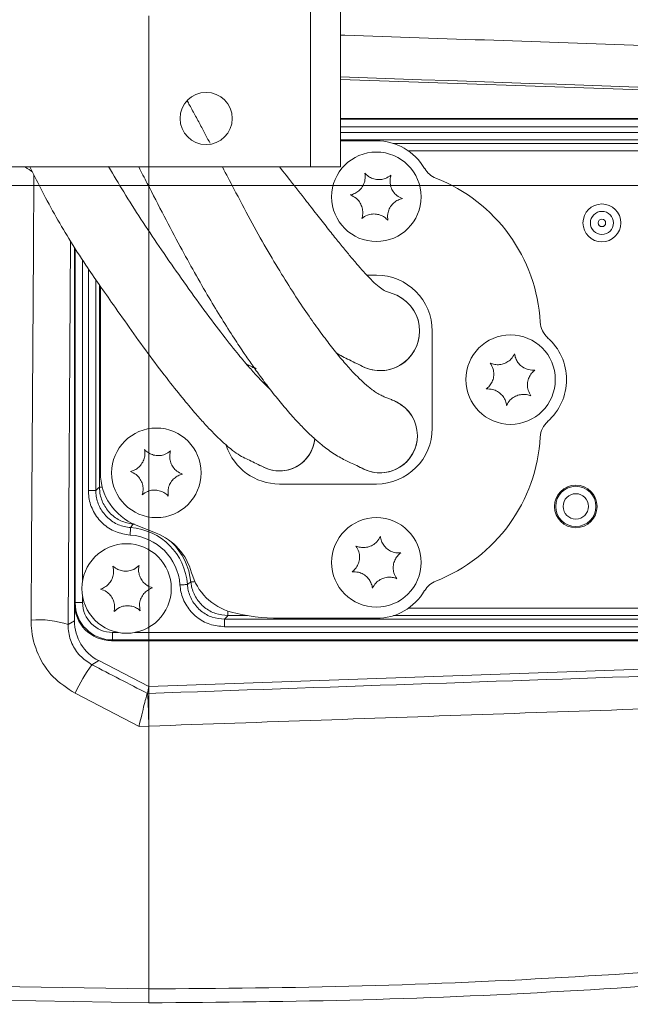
# Model space of a CAD drawing. Header units: millimetres. Extents: x 0 to 8410, y 0 to 5940.
# Tile 134 of 180: x 5420 to 5502, y 3968 to 4100. Entities that reach past the tile are written whole.
import ezdxf

# ---------------------------------------------------------------- set-up
doc = ezdxf.new("R2010")
doc.units = ezdxf.units.MM
doc.header["$LTSCALE"] = 10
doc.linetypes.add('CENTERX2', pattern=[20.32, 12.7, -2.54, 2.54, -2.54])

msp = doc.modelspace()

# ---------------------------------------------------------------- linework, layer by layer
at = {"color": 7, "linetype": 'CENTERX2', "lineweight": 0}
for p, q in [((5437.2, 2551.21), (5437.2, 4467.87)), ((4998.55, 4077.87), (5743.75, 4077.87))]:
    msp.add_line(p, q, dxfattribs=at)
at = {"color": 8, "linetype": 'Continuous', "lineweight": 0}
for p, q in [((5458.87, 4126.87), (5458.87, 4080.37)), ((5462.87, 4086.77), (5578.6, 4086.77)), ((5575.58, 4085.77), (5462.87, 4085.77)), ((5462.87, 4085), (5563.56, 4085)), ((5563.56, 4084), (5462.87, 4084)), ((5470.02, 4083.51), (5563.11, 4083.51)), ((5563.11, 4082.51), (5472.02, 4082.51)), ((5426.7, 4070.41), (5426.37, 4019.02)), ((5427.31, 4021.97), (5427.31, 4069.46)), ((5428.31, 4067.9), (5428.31, 4024.99)), ((5429.08, 4037.01), (5429.08, 4066.73)), ((5430.08, 4065.27), (5430.08, 4037.01)), ((5430.57, 4037.46), (5430.57, 4064.55)), ((5430.95, 4037.46), (5430.57, 4037.46)), ((5430.08, 4037.01), (5429.08, 4037.01)), ((5435.27, 4032.47), (5435.07, 4032.49)), ((5428.31, 4022.75), (5428.31, 4021.97)), ((5427.2, 4021.87), (5427.31, 4021.97)), ((5428.31, 4021.97), (5427.31, 4021.97)), ((5447.8, 4020.84), (5447.8, 4020.24)), ((5450.4, 4020.24), (5447.8, 4020.24)), ((5563.11, 4020.24), (5470.02, 4020.24)), ((5472.02, 4021.24), (5563.11, 4021.24)), ((5426.37, 4019.02), (5427.2, 4019.53)), ((5447.35, 4019.75), (5563.56, 4019.75)), ((5447.35, 4018.75), (5447.35, 4019.75)), ((5563.56, 4018.75), (5447.35, 4018.75)), ((5432.31, 4017.98), (5433.08, 4017.98)), ((5432.31, 4016.98), (5432.31, 4017.98)), ((5435.32, 4017.98), (5575.58, 4017.98)), ((5432.31, 4016.98), (5432.2, 4016.87)), ((5578.6, 4016.98), (5432.31, 4016.98)), ((5430.46, 4014.2), (5429.56, 4013.65)), ((5435.87, 4005.38), (5427.29, 4009.82)), ((5437.03, 4009.8), (5436.99, 4009.8)), ((5437.2, 4005.42), (5435.87, 4005.38)), ((5437.2, 4005.42), (5437.2, 3970.19)), ((5402.55, 3970.79), (5437.2, 3970.19)), ((5437.2, 3968.33), (5402.49, 3968.93))]:
    msp.add_line(p, q, dxfattribs=at)
at = {"color": 7, "linetype": 'Continuous', "lineweight": 0}
for p, q in [((5462.87, 4126.87), (5462.87, 4080.37)), ((5578.42, 4088.07), (5462.87, 4092.11)), ((5578.71, 4086.87), (5462.87, 4086.87)), ((5467.7, 4083.87), (5462.87, 4083.87)), ((5362.87, 4080.37), (5458.87, 4080.37)), ((5458.87, 4080.37), (5462.87, 4080.37)), ((5427.2, 4069.62), (5427.2, 4021.87)), ((5467.7, 4065.87), (5466.42, 4065.87)), ((5430.7, 4039.37), (5430.7, 4064.37)), ((5475.2, 4045.37), (5475.2, 4058.37)), ((5451.13, 4053.61), (5451.6, 4053.29)), ((5454.7, 4037.87), (5467.7, 4037.87)), ((5438.19, 4031.29), (5435.41, 4032.41)), ((5427.2, 4021.87), (5427.2, 4019.53)), ((5454.7, 4019.87), (5467.7, 4019.87)), ((5432.2, 4016.87), (5578.71, 4016.87)), ((5437.2, 4010.74), (5578.42, 4015.67)), ((5430.46, 4014.2), (5437.2, 4010.74)), ((5437, 4009.81), (5436.99, 4009.8)), ((5437.2, 4010.74), (5437, 4009.81))]:
    msp.add_line(p, q, dxfattribs=at)
at = {"color": 8, "linetype": 'Continuous', "lineweight": 0, "flags": 128}
for points in [[(5421.4, 4019.63), (5421.46, 4029.55), (5421.72, 4069.25), (5421.78, 4079.29)], [(5434.74, 4032.03), (5434.74, 4032), (5434.74, 4031.94), (5434.73, 4031.85), (5434.72, 4031.72), (5434.71, 4031.57), (5434.7, 4031.4), (5434.69, 4031.22), (5434.68, 4031.03)], [(5435.07, 4032.56), (5435.07, 4032.52), (5435.07, 4032.49)], [(5442.36, 4024.41), (5442.33, 4024.41), (5442.27, 4024.41), (5442.18, 4024.4), (5442.06, 4024.39), (5441.91, 4024.38), (5441.74, 4024.37), (5441.55, 4024.36), (5441.36, 4024.35)], [(5443.36, 4024.79), (5443.28, 4024.78), (5443.13, 4024.77), (5443, 4024.75), (5442.91, 4024.74), (5442.85, 4024.74), (5442.83, 4024.74)], [(5437.2, 3968.33), (5437.2, 3968.52), (5437.2, 3968.72), (5437.2, 3968.94), (5437.2, 3969.17), (5437.2, 3969.41), (5437.2, 3969.66), (5437.2, 3969.92), (5437.2, 3970.19)]]:
    msp.add_lwpolyline(points, dxfattribs=at)
at = {"color": 7, "linetype": 'Continuous', "lineweight": 0}
for centre, radius in [((5444.87, 4086.87), 3.5), ((5467.7, 4076.37), 6), ((5485.7, 4051.87), 6), ((5438.2, 4039.37), 6), ((5494.45, 4034.87), 2.85), ((5467.7, 4027.37), 6), ((5434.2, 4023.87), 6)]:
    msp.add_circle(centre, radius, dxfattribs=at)
at = {"color": 8, "linetype": 'Continuous', "lineweight": 0}
for centre, radius in [((5497.95, 4072.87), 2.54), ((5497.95, 4072.87), 1.54), ((5497.95, 4072.87), 0.5), ((5494.45, 4034.87), 2.7), ((5494.45, 4034.87), 1.7)]:
    msp.add_circle(centre, radius, dxfattribs=at)
at = {"color": 7, "linetype": 'Continuous', "lineweight": 0}
for centre, radius, start, end in [((5467.7, 4076.37), 7.5, 30.3068, 90), ((5476.77, 4081.67), 3, 210.3068, 248.74), ((5467.7, 4058.37), 22, 3.1165, 68.74), ((5467.7, 4058.37), 7.5, 360, 90), ((5468.2, 4058.37), 5.3, 0, 64.8094), ((5468.2, 4058.37), 5.3, 0, 63.8675), ((5468.2, 4058.37), 5.3, 238.9749, 0), ((5468.2, 4058.37), 5.3, 243.6553, 0), ((5492.67, 4059.73), 3, 183.1165, 228.4598), ((5485.7, 4051.87), 7.5, 311.5402, 48.4598), ((5468.2, 4044.37), 5, 0, 64.8501), ((5468.2, 4044.37), 5, 0, 64.0529), ((5467.7, 4045.37), 7.5, 270, 360), ((5492.67, 4044.01), 3, 131.5402, 176.8835), ((5454.7, 4044.37), 4.75, 239.0003, 355.0393), ((5454.7, 4044.37), 4.75, 243.3671, 355.0393), ((5468.2, 4044.37), 5, 239.1531, 0), ((5468.2, 4044.37), 5, 243.8523, 0), ((5467.7, 4045.37), 22, 291.26, 356.8835), ((5454.7, 4045.37), 7.5, 198.2747, 270), ((5438.2, 4039.37), 7.5, 180, 248.0919), ((5435.2, 4023.87), 8, 15.2767, 68.0919), ((5450.16, 4027.96), 7.5, 195.2767, 255.3656), ((5476.77, 4022.07), 3, 111.26, 149.6932), ((5467.7, 4027.37), 7.5, 270, 329.6932), ((5454.7, 4045.37), 25.5, 255.3656, 270)]:
    msp.add_arc(centre, radius, start, end, dxfattribs=at)
at = {"color": 8, "linetype": 'Continuous', "lineweight": 0}
for centre, radius, start, end in [((5434.2, 4023.87), 8.17, 3.7928, 86.2072), ((5434.2, 4023.87), 7.17, 3.7928, 86.2072), ((5434.2, 4023.87), 8.66, 5.7238, 45.8194), ((5422.46, 4007.7), 11.98, 70.9463, 95.0743), ((5447.95, 4000.19), 22.79, 143.8011, 155.0128), ((5160.87, 3996.63), 276.47, 1.8236, 2.7322)]:
    msp.add_arc(centre, radius, start, end, dxfattribs=at)
for centre, major_axis, ratio, start_param, end_param in [((5421.99, 4277.85), (3508.64, -122.87), 0.052376, 4.725876, 4.758968), ((5432.31, 4021.98), (3.54, 3.54), 0.999269, 2.356803, 3.926382), ((5432.31, 4021.98), (-2.83, -2.83), 0.998783, 5.498396, 7.067974), ((5221.19, 3917.37), (3462.22, -1782.24), 0.046505, 1.532378, 1.534529), ((5451.83, 3829.28), (3452.34, 120.9), 0.052376, 1.531983, 1.57325)]:
    msp.add_ellipse(centre, major_axis=major_axis, ratio=ratio, start_param=start_param, end_param=end_param, dxfattribs=at)
at = {"color": 7, "linetype": 'Continuous', "lineweight": 0}
for centre, major_axis, ratio, start_param, end_param in [((5430.21, 4019.87), (-1.48, 5.34), 0.489854, 1.056773, 1.057534), ((5432.21, 4021.88), (3.54, 3.54), 0.998175, 2.357564, 3.925621), ((5433.21, 4019.54), (-5.13, -3.13), 0.99812, 5.735753, 6.830617), ((5430.21, 4019.87), (5.34, -1.48), 0.489854, 5.225652, 5.226412)]:
    msp.add_ellipse(centre, major_axis=major_axis, ratio=ratio, start_param=start_param, end_param=end_param, dxfattribs=at)
at = {"color": 8, "linetype": 'Continuous', "lineweight": 0}
for points, knots in [([(5462.87, 4098.05), (5463.07, 4098.04), (5476.59, 4097.58), (5502.69, 4096.69), (5541.18, 4095.4), (5566.33, 4094.57), (5578.9, 4094.16)], [0, 0, 0, 0, 0.0051042, 0.3495009, 0.6747315, 1, 1, 1, 1]), ([(5430.08, 4037.01), (5430.16, 4037.09), (5430.32, 4037.24), (5430.49, 4037.39), (5430.57, 4037.46)], [0, 0, 0, 0, 0.499297, 1, 1, 1, 1]), ([(5435.07, 4032.49), (5434.51, 4032.6), (5433.41, 4032.83), (5432, 4033.83), (5431, 4035.21), (5430.61, 4036.5), (5430.58, 4037.26), (5430.57, 4037.46)], [0, 0, 0, 0, 0.229318, 0.458662, 0.687884, 0.917054, 1, 1, 1, 1]), ([(5434.68, 4031.03), (5434.01, 4031.14), (5432.67, 4031.36), (5430.95, 4032.51), (5429.69, 4034.12), (5429.14, 4035.72), (5429.09, 4036.7), (5429.08, 4037.01)], [0, 0, 0, 0, 0.2241917, 0.4483883, 0.6724494, 0.8964731, 1, 1, 1, 1]), ([(5430.08, 4037.01), (5430.09, 4036.75), (5430.13, 4035.94), (5430.59, 4034.6), (5431.64, 4033.26), (5433.07, 4032.3), (5434.19, 4032.12), (5434.74, 4032.03)], [0, 0, 0, 0, 0.10354, 0.327561, 0.551604, 0.77579, 1, 1, 1, 1]), ([(5435.07, 4032.49), (5435.01, 4032.42), (5434.9, 4032.26), (5434.8, 4032.1), (5434.74, 4032.03)], [0, 0, 0, 0, 0.500707, 1, 1, 1, 1]), ([(5447.35, 4018.75), (5446.67, 4018.81), (5445.32, 4018.94), (5443.53, 4019.98), (5442.17, 4021.5), (5441.51, 4023.06), (5441.4, 4024.04), (5441.36, 4024.35)], [0, 0, 0, 0, 0.224192, 0.448386, 0.672446, 0.896473, 1, 1, 1, 1]), ([(5442.36, 4024.41), (5442.44, 4024.46), (5442.59, 4024.57), (5442.75, 4024.68), (5442.83, 4024.74)], [0, 0, 0, 0, 0.499293, 1, 1, 1, 1]), ([(5442.36, 4024.41), (5442.39, 4024.15), (5442.48, 4023.34), (5443.03, 4022.04), (5444.16, 4020.77), (5445.66, 4019.91), (5446.78, 4019.8), (5447.35, 4019.75)], [0, 0, 0, 0, 0.103546, 0.327565, 0.551615, 0.775795, 1, 1, 1, 1]), ([(5447.8, 4020.24), (5447.24, 4020.29), (5446.11, 4020.4), (5444.61, 4021.26), (5443.48, 4022.53), (5442.96, 4023.78), (5442.85, 4024.53), (5442.83, 4024.74)], [0, 0, 0, 0, 0.229321, 0.458666, 0.687884, 0.917065, 1, 1, 1, 1]), ([(5447.8, 4020.24), (5447.72, 4020.15), (5447.57, 4019.99), (5447.42, 4019.83), (5447.35, 4019.75)], [0, 0, 0, 0, 0.500703, 1, 1, 1, 1]), ([(5427.29, 4009.82), (5426.26, 4010.49), (5424.2, 4011.83), (5422.17, 4014.99), (5421.44, 4017.73), (5421.4, 4019.29), (5421.4, 4019.63)], [0, 0, 0, 0, 0.304097, 0.608246, 0.914782, 1, 1, 1, 1]), ([(5426.37, 4019.02), (5426.37, 4018.83), (5426.38, 4017.98), (5426.77, 4016.49), (5427.86, 4014.76), (5429, 4014.02), (5429.56, 4013.65)], [0, 0, 0, 0, 0.086323, 0.395239, 0.698817, 1, 1, 1, 1]), ([(5579.44, 4010.28), (5576.11, 4010.17), (5559.46, 4009.62), (5527.44, 4008.54), (5483.35, 4007.04), (5452.59, 4005.96), (5437.2, 4005.42)], [0, 0, 0, 0, 0.070251, 0.351258, 0.6756, 1, 1, 1, 1]), ([(5437.2, 3970.19), (5446.73, 3970.27), (5465.79, 3970.42), (5494.38, 3971.7), (5522.96, 3973.74), (5552.43, 3976.72), (5582.74, 3980.65), (5603.43, 3984.19), (5613.78, 3985.95)], [0, 0, 0, 0, 0.161014, 0.322028, 0.483588, 0.645148, 0.822482, 1, 1, 1, 1]), ([(5614.08, 3984.13), (5603.73, 3982.36), (5583, 3978.82), (5552.67, 3974.89), (5523.21, 3971.9), (5494.61, 3969.86), (5465.94, 3968.57), (5446.78, 3968.41), (5437.2, 3968.33)], [0, 0, 0, 0, 0.177336, 0.354855, 0.515868, 0.676881, 0.838441, 1, 1, 1, 1])]:
    msp.add_open_spline(points, degree=3, knots=knots, dxfattribs=at)
at = {"color": 7, "linetype": 'Continuous', "lineweight": 0}
for points, knots in [([(5445.4, 4083.54), (5445.03, 4084.25), (5444.39, 4085.46), (5443.47, 4087.16), (5442.82, 4088.36), (5442.43, 4089.05), (5442.32, 4089.25)], [0, 0, 0, 0, 0.370925, 0.636176, 0.893028, 1, 1, 1, 1]), ([(5420.62, 4080.37), (5420.63, 4080.36), (5420.95, 4080.14), (5421.27, 4079.91), (5421.57, 4079.7)], [0, 0, 0, 0, 0.048519, 1, 1, 1, 1]), ([(5421.23, 4080.37), (5421.7, 4079.44), (5422.77, 4077.3), (5424.49, 4074.07), (5426.54, 4070.6), (5428.56, 4067.46), (5430.58, 4064.52), (5432.64, 4061.6), (5434.94, 4058.34), (5437.46, 4054.86), (5439.84, 4051.72), (5441.87, 4049.18), (5443.49, 4047.27), (5444.73, 4045.88), (5445.83, 4044.73), (5446.89, 4043.68), (5447.98, 4042.71), (5449, 4041.94), (5449.9, 4041.4), (5450.7, 4041.05), (5451.6, 4040.62), (5452.25, 4040.29), (5452.59, 4040.12)], [0, 0, 0, 0, 0.029479, 0.06717, 0.104243, 0.146017, 0.17817, 0.212802, 0.258063, 0.306822, 0.358768, 0.407927, 0.451557, 0.489943, 0.523504, 0.56646, 0.61901, 0.680976, 0.75153, 0.829141, 0.911825, 1, 1, 1, 1]), ([(5453.43, 4050.6), (5453.34, 4050.67), (5453.04, 4050.94), (5452.41, 4051.59), (5451.5, 4052.56), (5450.36, 4053.84), (5448.74, 4055.78), (5446.57, 4058.53), (5443.98, 4062.02), (5441.27, 4065.81), (5438.65, 4069.58), (5436.16, 4073.31), (5433.89, 4076.86), (5432.47, 4079.27), (5431.8, 4080.41)], [0, 0, 0, 0, 0.032085, 0.112418, 0.173835, 0.252941, 0.345024, 0.45067, 0.55799, 0.65988, 0.755202, 0.842243, 0.92551, 1, 1, 1, 1]), ([(5435.83, 4080.37), (5436.21, 4079.63), (5437.36, 4077.41), (5439.21, 4073.82), (5441.32, 4069.83), (5443.33, 4066.17), (5445.19, 4062.94), (5446.96, 4060.01), (5448.54, 4057.53), (5449.9, 4055.49), (5451.08, 4053.78), (5452.26, 4052.13), (5453.59, 4050.36), (5455.05, 4048.55), (5456.44, 4046.93), (5457.64, 4045.65), (5458.56, 4044.73), (5459.25, 4044.09), (5459.83, 4043.58), (5460.43, 4043.07), (5461.14, 4042.52), (5461.95, 4041.95), (5462.78, 4041.46), (5463.55, 4041.05), (5464.27, 4040.72), (5465.1, 4040.33), (5465.7, 4040.03), (5466.01, 4039.88)], [0, 0, 0, 0, 0.021614, 0.065217, 0.107132, 0.144149, 0.182096, 0.215085, 0.248087, 0.275632, 0.297806, 0.322602, 0.353273, 0.38972, 0.430885, 0.467907, 0.498836, 0.523687, 0.542506, 0.564393, 0.597826, 0.642449, 0.697648, 0.762391, 0.835133, 0.914165, 1, 1, 1, 1]), ([(5470.39, 4048.87), (5470.21, 4048.96), (5469.85, 4049.13), (5469.35, 4049.34), (5468.9, 4049.5), (5468.38, 4049.72), (5467.81, 4050.04), (5467.23, 4050.44), (5466.72, 4050.84), (5466.31, 4051.19), (5465.89, 4051.56), (5465.27, 4052.15), (5464.35, 4053.09), (5463.13, 4054.46), (5461.76, 4056.15), (5460.28, 4058.1), (5458.68, 4060.34), (5456.91, 4062.97), (5454.98, 4066.02), (5452.91, 4069.46), (5450.78, 4073.3), (5448.84, 4076.97), (5447.57, 4079.39), (5447.06, 4080.37)], [0, 0, 0, 0, 0.0946431, 0.1815187, 0.2609621, 0.3308027, 0.3894583, 0.4361032, 0.4703085, 0.4923435, 0.5146904, 0.5427449, 0.5859045, 0.6316329, 0.6736627, 0.7123784, 0.7513465, 0.7916946, 0.8337277, 0.8775589, 0.922774, 0.9687244, 1, 1, 1, 1]), ([(5470.54, 4063.13), (5470.39, 4063.2), (5470.09, 4063.34), (5469.6, 4063.5), (5469.09, 4063.64), (5468.49, 4063.95), (5467.73, 4064.55), (5466.79, 4065.46), (5465.74, 4066.6), (5464.66, 4067.85), (5463.58, 4069.14), (5462.44, 4070.55), (5461.15, 4072.16), (5459.72, 4073.99), (5457.65, 4076.66), (5455.89, 4078.88), (5454.71, 4080.37)], [0, 0, 0, 0, 0.130101, 0.253405, 0.369276, 0.473226, 0.563267, 0.639413, 0.70237, 0.747352, 0.785343, 0.821926, 0.857792, 0.893301, 0.928802, 1, 1, 1, 1]), ([(5466.17, 4079.52), (5466.2, 4079.23), (5466.24, 4078.73), (5466, 4077.98), (5465.61, 4077.39), (5465.09, 4076.95), (5464.6, 4076.71), (5464.31, 4076.64), (5464.21, 4076.62)], [0, 0, 0, 0, 0.235558, 0.408151, 0.581149, 0.745082, 0.917187, 1, 1, 1, 1]), ([(5469.66, 4079.27), (5469.43, 4079.11), (5469.02, 4078.82), (5468.24, 4078.65), (5467.54, 4078.69), (5466.89, 4078.92), (5466.45, 4079.23), (5466.24, 4079.45), (5466.17, 4079.52)], [0, 0, 0, 0, 0.235562, 0.408139, 0.581133, 0.745062, 0.917172, 1, 1, 1, 1]), ([(5471.2, 4076.12), (5470.93, 4076.25), (5470.48, 4076.46), (5469.95, 4077.04), (5469.63, 4077.67), (5469.51, 4078.35), (5469.55, 4078.89), (5469.64, 4079.18), (5469.66, 4079.27)], [0, 0, 0, 0, 0.235567, 0.408147, 0.581124, 0.745055, 0.917178, 1, 1, 1, 1]), ([(5464.21, 4076.62), (5464.47, 4076.5), (5464.93, 4076.29), (5465.46, 4075.7), (5465.77, 4075.07), (5465.9, 4074.39), (5465.86, 4073.86), (5465.77, 4073.57), (5465.74, 4073.47)], [0, 0, 0, 0, 0.235567, 0.408147, 0.58115, 0.745082, 0.917178, 1, 1, 1, 1]), ([(5469.24, 4073.22), (5469.21, 4073.51), (5469.17, 4074.01), (5469.41, 4074.76), (5469.8, 4075.35), (5470.32, 4075.8), (5470.81, 4076.03), (5471.1, 4076.1), (5471.2, 4076.12)], [0, 0, 0, 0, 0.235561, 0.40813, 0.581131, 0.745066, 0.917186, 1, 1, 1, 1]), ([(5465.74, 4073.47), (5465.98, 4073.64), (5466.39, 4073.92), (5467.16, 4074.09), (5467.87, 4074.05), (5468.52, 4073.82), (5468.96, 4073.51), (5469.17, 4073.3), (5469.24, 4073.22)], [0, 0, 0, 0, 0.235555, 0.408141, 0.581141, 0.745074, 0.917188, 1, 1, 1, 1]), ([(5462.38, 4055.4), (5462.56, 4055.29), (5463.11, 4054.95), (5463.85, 4054.62), (5464.83, 4054.13), (5465.51, 4053.79), (5465.86, 4053.62)], [0, 0, 0, 0, 0.137966, 0.411289, 0.698308, 1, 1, 1, 1]), ([(5486.24, 4055.33), (5486.1, 4055.08), (5485.85, 4054.65), (5485.22, 4054.16), (5484.57, 4053.9), (5483.88, 4053.84), (5483.35, 4053.92), (5483.07, 4054.03), (5482.98, 4054.07)], [0, 0, 0, 0, 0.235552, 0.408125, 0.581127, 0.745057, 0.917165, 1, 1, 1, 1]), ([(5488.97, 4053.14), (5488.68, 4053.13), (5488.18, 4053.13), (5487.45, 4053.44), (5486.89, 4053.87), (5486.49, 4054.43), (5486.3, 4054.93), (5486.26, 4055.23), (5486.24, 4055.33)], [0, 0, 0, 0, 0.235571, 0.408153, 0.581158, 0.745095, 0.917194, 1, 1, 1, 1]), ([(5450.3, 4053.93), (5450.51, 4053.82), (5450.86, 4053.66), (5451.22, 4053.47), (5451.36, 4053.4)], [0, 0, 0, 0, 0.619353, 1, 1, 1, 1]), ([(5482.98, 4054.07), (5483.12, 4053.82), (5483.37, 4053.38), (5483.48, 4052.6), (5483.38, 4051.9), (5483.09, 4051.27), (5482.75, 4050.86), (5482.52, 4050.67), (5482.44, 4050.61)], [0, 0, 0, 0, 0.235583, 0.408146, 0.581137, 0.745076, 0.917177, 1, 1, 1, 1]), ([(5488.43, 4049.68), (5488.29, 4049.93), (5488.03, 4050.36), (5487.93, 4051.14), (5488.03, 4051.84), (5488.32, 4052.47), (5488.65, 4052.88), (5488.89, 4053.07), (5488.97, 4053.14)], [0, 0, 0, 0, 0.235562, 0.4081558, 0.5811487, 0.7450894, 0.9171928, 1, 1, 1, 1]), ([(5482.44, 4050.61), (5482.73, 4050.61), (5483.23, 4050.61), (5483.96, 4050.31), (5484.51, 4049.87), (5484.91, 4049.31), (5485.11, 4048.81), (5485.15, 4048.51), (5485.17, 4048.41)], [0, 0, 0, 0, 0.235563, 0.408141, 0.581142, 0.745076, 0.917171, 1, 1, 1, 1]), ([(5485.17, 4048.41), (5485.31, 4048.66), (5485.56, 4049.1), (5486.19, 4049.58), (5486.84, 4049.84), (5487.53, 4049.91), (5488.06, 4049.82), (5488.34, 4049.71), (5488.43, 4049.68)], [0, 0, 0, 0, 0.235552, 0.408143, 0.581134, 0.745065, 0.917172, 1, 1, 1, 1]), ([(5436.61, 4042.49), (5436.64, 4042.2), (5436.7, 4041.7), (5436.47, 4040.95), (5436.09, 4040.35), (5435.58, 4039.89), (5435.1, 4039.65), (5434.8, 4039.58), (5434.71, 4039.55)], [0, 0, 0, 0, 0.235561, 0.408126, 0.581124, 0.745067, 0.917173, 1, 1, 1, 1]), ([(5440.11, 4042.31), (5439.87, 4042.14), (5439.47, 4041.84), (5438.7, 4041.66), (5438, 4041.69), (5437.34, 4041.91), (5436.89, 4042.2), (5436.68, 4042.42), (5436.61, 4042.49)], [0, 0, 0, 0, 0.235567, 0.408149, 0.581146, 0.745078, 0.917186, 1, 1, 1, 1]), ([(5441.7, 4039.19), (5441.44, 4039.31), (5440.98, 4039.51), (5440.43, 4040.09), (5440.11, 4040.71), (5439.97, 4041.39), (5440, 4041.92), (5440.08, 4042.21), (5440.11, 4042.31)], [0, 0, 0, 0, 0.235567, 0.408158, 0.581144, 0.745078, 0.917182, 1, 1, 1, 1]), ([(5434.71, 4039.55), (5434.97, 4039.43), (5435.43, 4039.23), (5435.97, 4038.66), (5436.3, 4038.03), (5436.44, 4037.36), (5436.41, 4036.82), (5436.33, 4036.53), (5436.3, 4036.43)], [0, 0, 0, 0, 0.235565, 0.408135, 0.581146, 0.74508, 0.917183, 1, 1, 1, 1]), ([(5439.8, 4036.25), (5439.77, 4036.54), (5439.71, 4037.04), (5439.94, 4037.8), (5440.32, 4038.39), (5440.83, 4038.85), (5441.31, 4039.09), (5441.6, 4039.17), (5441.7, 4039.19)], [0, 0, 0, 0, 0.235539, 0.408134, 0.581136, 0.745063, 0.917171, 1, 1, 1, 1]), ([(5436.3, 4036.43), (5436.53, 4036.6), (5436.94, 4036.9), (5437.71, 4037.08), (5438.41, 4037.05), (5439.06, 4036.83), (5439.51, 4036.54), (5439.73, 4036.32), (5439.8, 4036.25)], [0, 0, 0, 0, 0.235568, 0.408149, 0.581145, 0.745078, 0.917186, 1, 1, 1, 1]), ([(5468.24, 4030.83), (5468.09, 4030.58), (5467.85, 4030.15), (5467.22, 4029.66), (5466.56, 4029.4), (5465.88, 4029.33), (5465.35, 4029.42), (5465.07, 4029.53), (5464.97, 4029.56)], [0, 0, 0, 0, 0.235548, 0.408125, 0.581128, 0.745061, 0.917171, 1, 1, 1, 1]), ([(5470.97, 4028.64), (5470.68, 4028.64), (5470.18, 4028.63), (5469.45, 4028.94), (5468.89, 4029.37), (5468.49, 4029.93), (5468.3, 4030.43), (5468.25, 4030.73), (5468.24, 4030.83)], [0, 0, 0, 0, 0.235569, 0.408149, 0.581153, 0.745094, 0.917206, 1, 1, 1, 1]), ([(5464.97, 4029.56), (5465.12, 4029.31), (5465.37, 4028.88), (5465.48, 4028.1), (5465.38, 4027.4), (5465.09, 4026.77), (5464.75, 4026.35), (5464.52, 4026.16), (5464.44, 4026.1)], [0, 0, 0, 0, 0.235566, 0.40816, 0.58115, 0.745068, 0.917184, 1, 1, 1, 1]), ([(5470.43, 4025.18), (5470.29, 4025.43), (5470.04, 4025.86), (5469.93, 4026.65), (5470.03, 4027.34), (5470.32, 4027.97), (5470.65, 4028.39), (5470.89, 4028.58), (5470.97, 4028.64)], [0, 0, 0, 0, 0.235565, 0.40816, 0.58115, 0.745068, 0.917184, 1, 1, 1, 1]), ([(5432.38, 4026.86), (5432.43, 4026.57), (5432.52, 4026.08), (5432.35, 4025.31), (5432.02, 4024.69), (5431.54, 4024.19), (5431.08, 4023.91), (5430.8, 4023.82), (5430.71, 4023.78)], [0, 0, 0, 0, 0.23557, 0.40815, 0.581141, 0.745077, 0.917189, 1, 1, 1, 1]), ([(5435.88, 4026.95), (5435.66, 4026.76), (5435.28, 4026.43), (5434.52, 4026.19), (5433.82, 4026.17), (5433.15, 4026.34), (5432.68, 4026.59), (5432.45, 4026.79), (5432.38, 4026.86)], [0, 0, 0, 0, 0.235553, 0.408137, 0.581132, 0.74506, 0.917167, 1, 1, 1, 1]), ([(5437.7, 4023.96), (5437.43, 4024.05), (5436.96, 4024.22), (5436.37, 4024.76), (5436, 4025.35), (5435.81, 4026.01), (5435.8, 4026.55), (5435.86, 4026.85), (5435.88, 4026.95)], [0, 0, 0, 0, 0.235569, 0.408163, 0.581157, 0.74509, 0.917176, 1, 1, 1, 1]), ([(5464.44, 4026.1), (5464.73, 4026.1), (5465.23, 4026.11), (5465.96, 4025.8), (5466.52, 4025.37), (5466.92, 4024.81), (5467.11, 4024.31), (5467.16, 4024.01), (5467.17, 4023.91)], [0, 0, 0, 0, 0.23557, 0.408162, 0.58115, 0.745092, 0.917205, 1, 1, 1, 1]), ([(5467.17, 4023.91), (5467.31, 4024.16), (5467.56, 4024.6), (5468.19, 4025.08), (5468.84, 4025.34), (5469.53, 4025.41), (5470.06, 4025.33), (5470.34, 4025.22), (5470.43, 4025.18)], [0, 0, 0, 0, 0.235548, 0.408125, 0.581128, 0.74506, 0.917172, 1, 1, 1, 1]), ([(5436.03, 4020.88), (5435.98, 4021.17), (5435.88, 4021.66), (5436.05, 4022.43), (5436.39, 4023.06), (5436.86, 4023.55), (5437.32, 4023.83), (5437.61, 4023.93), (5437.7, 4023.96)], [0, 0, 0, 0, 0.235575, 0.408158, 0.581153, 0.745072, 0.917187, 1, 1, 1, 1]), ([(5430.71, 4023.78), (5430.98, 4023.69), (5431.45, 4023.52), (5432.03, 4022.99), (5432.41, 4022.39), (5432.6, 4021.73), (5432.61, 4021.19), (5432.55, 4020.89), (5432.53, 4020.8)], [0, 0, 0, 0, 0.235573, 0.40815, 0.581147, 0.745083, 0.9172, 1, 1, 1, 1]), ([(5432.53, 4020.8), (5432.75, 4020.98), (5433.13, 4021.31), (5433.88, 4021.55), (5434.59, 4021.57), (5435.26, 4021.41), (5435.73, 4021.15), (5435.96, 4020.95), (5436.03, 4020.88)], [0, 0, 0, 0, 0.235545, 0.408134, 0.581135, 0.745068, 0.917181, 1, 1, 1, 1]), ([(5435.87, 4005.38), (5435.87, 4005.38), (5435.9, 4005.49), (5436.05, 4006.17), (5436.33, 4007.34), (5436.65, 4008.64), (5436.89, 4009.55), (5436.96, 4009.72), (5436.99, 4009.8)], [0, 0, 0, 0, 0.002834, 0.048732, 0.294676, 0.532875, 0.766347, 1, 1, 1, 1])]:
    msp.add_open_spline(points, degree=3, knots=knots, dxfattribs=at)

doc.saveas('drawing.dxf')
